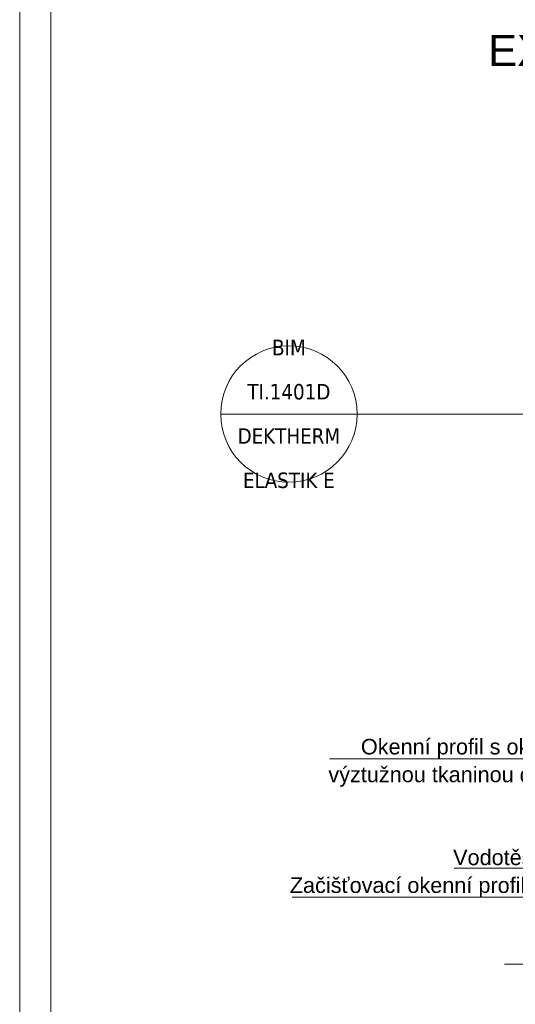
# Model space of a CAD drawing. Header units: millimetres. Extents: x -206567 to 17111, y -22400 to 134443.
# Tile 2 of 22: x -205434 to -205034, y 59781 to 60575. Entities that reach past the tile are written whole.
import ezdxf
from ezdxf.xclip import XClip

# ---------------------------------------------------------------- set-up
doc = ezdxf.new("R2010")
doc.units = ezdxf.units.MM
doc.header["$MEASUREMENT"] = 0
doc.header["$XCLIPFRAME"] = 0
for name, color, linetype in [('POHLED ZÁPADNÍ_1__K EXPEDICI', 7, 'Continuous'), ('POHLED ZÁPADNÍ_1_DEK_KÓTY', 7, 'Continuous'), ('POHLED ZÁPADNÍ_1_DEK_POPIS', 7, 'Continuous'), ('POHLED ZÁPADNÍ_1_moje-rastr-pozn', 7, 'Continuous')]:
    doc.layers.add(name, color=color, linetype=linetype)
doc.styles.add('GENEROVANÝ_STYL_1', font='txt')
doc.styles.add('GENEROVANÝ_STYL_3', font='txt')

# ---------------------------------------------------------------- blocks, each defined once
blk = doc.blocks.new('Kresba_1_1', base_point=(-208410.27, 58942.63))
at = {"layer": 'POHLED ZÁPADNÍ_1__K EXPEDICI', "color": 3, "linetype": 'Continuous', "lineweight": 18, "flags": 128}
blk.add_lwpolyline([(-205434.2, 60969.63), (-203949.2, 60969.63), (-203949.2, 58869.63), (-205434.2, 58869.63)], close=True, dxfattribs=at)
at = {"layer": 'POHLED ZÁPADNÍ_1_DEK_KÓTY', "color": 6, "linetype": 'Continuous', "lineweight": 18}
for p, q in [((-205272.09, 60257.1), (-205162.09, 60257.1)), ((-205162.09, 60257.1), (-204698.07, 60257.1)), ((-204936.69, 59979.23), (-205184.27, 59979.23)), ((-204856.49, 59890.94), (-205083.76, 59890.94)), ((-204856.48, 59867.56), (-205214.48, 59867.56)), ((-204773.79, 59813.53), (-205043.23, 59813.53))]:
    blk.add_line(p, q, dxfattribs=at)
blk.add_circle((-205217.09, 60257.1), 55, dxfattribs=at)
at = {"layer": 'POHLED ZÁPADNÍ_1_DEK_POPIS', "color": 6, "linetype": 'Continuous', "lineweight": 18, "flags": 128}
blk.add_lwpolyline([(-205409.2, 60944.63), (-203974.2, 60944.63), (-203974.2, 58894.63), (-205409.2, 58894.63)], close=True, dxfattribs=at)
at = {"layer": 'POHLED ZÁPADNÍ_1_moje-rastr-pozn', "color": 241, "linetype": 'Continuous', "lineweight": 18}
blk.add_line((-205434.2, 63468.73), (-205434.2, 55861.34), dxfattribs=at)
at = {"layer": 'POHLED ZÁPADNÍ_1_DEK_KÓTY', "color": 6, "linetype": 'Continuous', "lineweight": 18, "style": 'GENEROVANÝ_STYL_1'}
for s, insert, char_height, attachment_point in [('\\A1;{\\pql;\\fArial|b0|i0|c238|p38;EXT.}', (-205056.36, 60537.63), 25, 7), ('\\A1;{\\pqr;\\fArial|b0|i0|c238|p38;Vodotěsnicí fólie exteriérová*}', (-204858.49, 59905.94), 12.5, 3), ('\\A1;{\\pqr;\\fArial|b0|i0|c238|p38;Začišťovací okenní profil s výztužnou tkaninou}', (-204858.48, 59883.51), 12.5, 3)]:
    blk.add_mtext(s, dxfattribs=dict(at, insert=insert, char_height=char_height, attachment_point=attachment_point))
at = {"layer": 'POHLED ZÁPADNÍ_1_DEK_KÓTY', "color": 180, "linetype": 'Continuous', "lineweight": 18, "insert": (-205217.09, 60257.1), "char_height": 12.5, "attachment_point": 5, "line_spacing_factor": 1.7123, "style": 'GENEROVANÝ_STYL_3'}
blk.add_mtext('\\A1;{\\pqc;\\fTahoma|b0|i0|c238|p34;BIM\\P\\pqc;\\fTahoma|b0|i0|c238|p34;TI.1401D\\P\\pqc;\\fTahoma|b0|i0|c238|p34;DEKTHERM\\P\\pqc;\\fTahoma|b0|i0|c238|p34;ELASTIK E}', dxfattribs=at)
at = {"layer": 'POHLED ZÁPADNÍ_1_DEK_KÓTY', "color": 6, "linetype": 'Continuous', "lineweight": 18, "insert": (-204938.69, 59995.18), "char_height": 12.5, "width": 291.6294, "attachment_point": 3, "line_spacing_factor": 1.074149, "style": 'GENEROVANÝ_STYL_1'}
blk.add_mtext('\\A1;{\\pqr;\\fArial|b0|i0|c238|p38;Okenní profil s okapničkou a \\fArial|b0|i0|c238|p38;výztužnou tkaninou do nadpraží}', dxfattribs=at)

msp = doc.modelspace()

# ---------------------------------------------------------------- block references
at = {"color": 9, "linetype": 'Continuous', "lineweight": 13}
ref = msp.add_blockref('Kresba_1_1', (-208410.27, 58942.63), dxfattribs=at)
XClip(ref).set_block_clipping_path([(-206567.14210569, 55861.3404148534), (-203471.9827919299, 63468.7317322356)])

doc.saveas('drawing.dxf')
